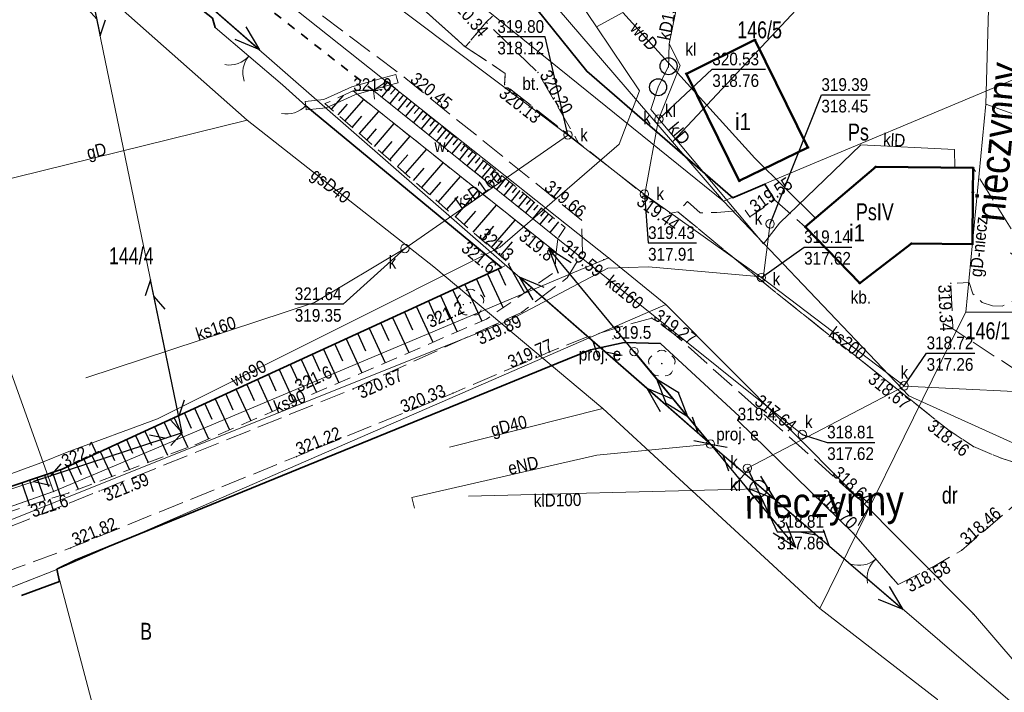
# Model space of a CAD drawing. Header units: metres. Extents: x 7423100 to 7431699, y 5527887 to 5533362.
# Tile 65 of 114: x 7428512 to 7428570, y 5529703 to 5529742. Entities that reach past the tile are written whole.
import ezdxf
from ezdxf.enums import TextEntityAlignment as Align

# ---------------------------------------------------------------- set-up
doc = ezdxf.new("R2010")
doc.units = ezdxf.units.M
doc.header["$MEASUREMENT"] = 0
for name, pattern in [('0.5_0.5', [1, 0.5, -0.5]), ('1.0_0.5', [1.5, 1, -0.5]), ('1.5_0.5', [2, 1.5, -0.5]), ('219-500', [0]), ('otkz_500', [1, 0.5, -0.5]), ('otob_500', [0]), ('otof_500', [0]), ('suep_nn_500', [0]), ('sutp_500', [0])]:
    doc.linetypes.add(name, pattern=pattern)
doc.layers.get('0').update_dxf_attribs({"color": 2, "linetype": 'CONTINUOUS', "lineweight": 5})
for name, color, linetype in [('000 Inne (niezydentyfikowane)', 7, 'CONTINUOUS'), ('203-punkt graniczny', 7, 'CONTINUOUS'), ('209-oznaczenie konturu klasyfikacyjnego', 7, 'CONTINUOUS'), ('210-oznaczenie konturu użytku gruntowego', 7, 'CONTINUOUS'), ('211-numer działki ewidencyjnej', 7, 'CONTINUOUS'), ('217-kontur klasyfikacyjny', 7, 'CONTINUOUS'), ('218-kontur użytku gruntowego', 7, 'CONTINUOUS'), ('219-działka ewidencyjna', 7, 'CONTINUOUS'), ('312-budynek ewidencyjny', 7, 'CONTINUOUS'), ('312-oznaczenie budynku ewidencyjnego-Atr117', 7, 'CONTINUOUS'), ('brama', 7, 'CONTINUOUS'), ('drzewo liściaste', 7, 'CONTINUOUS'), ('furtka', 7, 'CONTINUOUS'), ('jezdnia', 7, 'CONTINUOUS'), ('obszar utwardzony', 7, 'CONTINUOUS'), ('obszar utwardzony-Atr17', 7, 'CONTINUOUS'), ('ogrodzenie trwałe', 7, 'CONTINUOUS'), ('osadnik  szambo', 7, 'CONTINUOUS'), ('osadnik  szambo-Atr17', 7, 'CONTINUOUS'), ('pikieta naturalna', 7, 'CONTINUOUS'), ('pikieta naturalna-Atr2', 7, 'CONTINUOUS'), ('pikieta sztuczna', 7, 'CONTINUOUS'), ('pikieta sztuczna-Atr2', 7, 'CONTINUOUS'), ('przepust', 7, 'CONTINUOUS'), ('przewód elektroenergetyczny niskiego napięcia', 7, 'CONTINUOUS'), ('przewód elektroenergetyczny niskiego napięcia - ob. projektowany', 7, 'CONTINUOUS'), ('przewód elektroenergetyczny podziemny', 7, 'CONTINUOUS'), ('przewód elektroenergetyczny podziemny-Atr1', 7, 'CONTINUOUS'), ('przewód gazowy', 7, 'CONTINUOUS'), ('przewód gazowy-Atr1', 7, 'CONTINUOUS'), ('przewód gazowy-Atr6', 7, 'CONTINUOUS'), ('przewód kanalizacyjny', 7, 'CONTINUOUS'), ('przewód kanalizacyjny-Atr1', 7, 'CONTINUOUS'), ('przewód kanalizacyjny-Atr6', 7, 'CONTINUOUS'), ('przewód telekomunikacyjny napowietrzny', 7, 'CONTINUOUS'), ('przewód wodociągowy', 7, 'CONTINUOUS'), ('przewód wodociągowy-Atr1', 7, 'CONTINUOUS'), ('Punkt budynku', 7, 'CONTINUOUS'), ('rzedna', 7, 'CONTINUOUS'), ('rzedna-Atr2', 7, 'CONTINUOUS'), ('rzedna-Atr3', 7, 'CONTINUOUS'), ('rów melioracyjny (poligon)', 7, 'CONTINUOUS'), ('rów przydrożny (poligon)', 7, 'CONTINUOUS'), ('rów przydrożny (poligon)-Atr17', 7, 'CONTINUOUS'), ('skarpa nieumocniona', 7, 'CONTINUOUS'), ('studnia kanalizacyjna', 7, 'CONTINUOUS'), ('studnia kanalizacyjna-Atr17', 7, 'CONTINUOUS'), ('słup przewodów napowietrznych', 7, 'CONTINUOUS'), ('słup przewodów napowietrznych - ob. projektowany', 7, 'CONTINUOUS'), ('słup przewodów napowietrznych - ob. projektowany-Atr17', 7, 'CONTINUOUS'), ('właz do komory lub kanału - okrągły', 7, 'CONTINUOUS'), ('właz do komory lub kanału - okrągły-Atr17', 7, 'CONTINUOUS'), ('ściana oporowa (linia)', 7, 'CONTINUOUS')]:
    doc.layers.add(name, color=color, linetype=linetype)
doc.styles.get("Standard").update_dxf_attribs({"font": 'Working1250.shx', "width": 0.75})
doc.linetypes.add('902-500', pattern='A,3.75,0,[1,ksztalty.shx,S=0.5,R=0,X=0,Y=0],3.75', length=7.5)
doc.linetypes.add('otdn_500', pattern='A,5,0,[21,ksztalty.shx,S=0.5,R=0,X=0,Y=0]', length=5)

# ---------------------------------------------------------------- blocks, each defined once
blk = doc.blocks.new('PUNKTBUD')
at = {"color": 0}
blk.add_circle((0, 0), 0.045, dxfattribs=at)
blk = doc.blocks.new('203')
at = {"linetype": 'Continuous', "lineweight": 0}
h = blk.add_hatch(color=0, dxfattribs=at)
edge = h.paths.add_edge_path()
edge.add_arc((0, 0), 0.045, 0, 360)
blk = doc.blocks.new('PW01')
at = {"linetype": 'Continuous', "lineweight": 13}
h = blk.add_hatch(color=0, dxfattribs=at)
edge = h.paths.add_edge_path()
edge.add_arc((0, 0), 0.045, 0, 360)
blk = doc.blocks.new('US15')
at = {"color": 0, "linetype": 'Continuous', "lineweight": 13}
blk.add_circle((0, 0), 0.25, dxfattribs=at)
blk = doc.blocks.new('SUKM')
at = {"color": 0, "linetype": 'Continuous'}
blk.add_circle((0, 0), 0.5, dxfattribs=at)
blk = doc.blocks.new('US22')
at = {"color": 0, "linetype": 'Continuous', "lineweight": 13}
blk.add_circle((0, 0), 0.25, dxfattribs=at)
blk = doc.blocks.new('OP021')
at = {"linetype": 'Continuous', "lineweight": 13}
h = blk.add_hatch(color=0, dxfattribs=at)
edge = h.paths.add_edge_path()
edge.add_arc((0, 0), 0.05, 0, 360)
at = {"color": 0, "linetype": 'Continuous', "lineweight": 13}
for centre, start, end in [((0, 0.4), 49.272, 130.728), ((-0.38, 0.124), 121.308, 202.548), ((0.38, 0.124), 337.452, 58.692), ((-0.235, -0.324), 193.221, 274.871), ((0.235, -0.324), 265.129, 346.779)]:
    blk.add_arc(centre, 0.4, start, end, dxfattribs=at)
blk = doc.blocks.new('SUTP')
at = {"color": 0, "linetype": 'Continuous'}
for p, q in [((0, 0), (0.866, 0.5)), ((0, 0), (9.232, 0)), ((1.866, -0.5), (1, 0)), ((7.366, -0.5), (8.232, 0)), ((9.232, 0), (8.366, 0.5))]:
    blk.add_line(p, q, dxfattribs=at)
blk = doc.blocks.new('SUEP1')
at = {"color": 0, "linetype": 'Continuous'}
for p, q in [((0, 0), (5, 0)), ((5, 0), (3.5, 0.5)), ((5, 0), (3.5, -0.5)), ((5, 0), (15, 0)), ((15, 0), (13.5, 0.5)), ((15, 0), (13.5, -0.5))]:
    blk.add_line(p, q, dxfattribs=at)
blk = doc.blocks.new('OK02')
at = {"color": 0, "linetype": 'Continuous', "lineweight": 0}
for centre, start, end in [((-1.5, 0), 0, 60), ((1.5, 0), 120, 180)]:
    blk.add_arc(centre, 1.5, start, end, dxfattribs=at)
blk = doc.blocks.new('IB05')
at = {"color": 0, "linetype": 'Continuous', "lineweight": 13}
for q in [(0.354, 0.354), (0.354, -0.354)]:
    blk.add_line((0, 0), q, dxfattribs=at)
blk = doc.blocks.new('OK04')
at = {"color": 0, "linetype": 'Continuous', "lineweight": 0}
blk.add_arc((1.5, 0.001), 1.5, 120, 180, dxfattribs=at)

msp = doc.modelspace()

# ---------------------------------------------------------------- linework, layer by layer
at = {"layer": '000 Inne (niezydentyfikowane)', "color": 7, "linetype": 'Continuous', "lineweight": 25, "flags": 128}
for points in [[(7428534.28, 5529738.53), (7428533.7, 5529737.82)], [(7428534.05, 5529738.72), (7428533.76, 5529738.36)], [(7428534.52, 5529738.33), (7428534.23, 5529737.98)], [(7428530.74, 5529737.1), (7428531.45, 5529737.92)], [(7428531.54, 5529736.4), (7428532.66, 5529737.68)], [(7428534.75, 5529738.14), (7428534.18, 5529737.44)], [(7428535.22, 5529737.76), (7428534.65, 5529737.06)], [(7428534.99, 5529737.95), (7428534.7, 5529737.6)], [(7428531.13, 5529736.76), (7428531.68, 5529737.39)], [(7428535.68, 5529737.38), (7428535.11, 5529736.69)], [(7428535.45, 5529737.57), (7428535.16, 5529737.22)], [(7428535.91, 5529737.19), (7428535.63, 5529736.84)], [(7428531.97, 5529736.03), (7428532.53, 5529736.68)], [(7428532.4, 5529735.66), (7428533.54, 5529736.97)], [(7428536.14, 5529737), (7428535.58, 5529736.31)], [(7428536.6, 5529736.63), (7428536.04, 5529735.94)], [(7428536.37, 5529736.81), (7428536.09, 5529736.47)], [(7428532.83, 5529735.28), (7428533.41, 5529735.95)], [(7428533.28, 5529734.9), (7428534.45, 5529736.25)], [(7428537.05, 5529736.25), (7428536.49, 5529735.57)], [(7428536.83, 5529736.44), (7428536.55, 5529736.1)], [(7428537.28, 5529736.07), (7428537, 5529735.73)], [(7428534.18, 5529734.11), (7428535.39, 5529735.5)], [(7428537.5, 5529735.88), (7428536.95, 5529735.21)], [(7428537.95, 5529735.52), (7428537.4, 5529734.84)], [(7428537.73, 5529735.7), (7428537.45, 5529735.36)], [(7428538.18, 5529735.33), (7428537.9, 5529735)], [(7428533.73, 5529734.5), (7428534.32, 5529735.19)], [(7428535.11, 5529733.3), (7428536.35, 5529734.73)], [(7428538.4, 5529735.15), (7428537.85, 5529734.48)], [(7428538.84, 5529734.79), (7428538.3, 5529734.12)], [(7428538.62, 5529734.97), (7428538.35, 5529734.63)], [(7428534.64, 5529733.71), (7428535.25, 5529734.41)], [(7428539.28, 5529734.42), (7428538.74, 5529733.76)], [(7428539.06, 5529734.6), (7428538.79, 5529734.27)], [(7428539.5, 5529734.24), (7428539.23, 5529733.92)], [(7428535.58, 5529732.89), (7428536.21, 5529733.61)], [(7428536.07, 5529732.47), (7428537.34, 5529733.94)], [(7428539.72, 5529734.07), (7428539.18, 5529733.41)], [(7428540.16, 5529733.71), (7428539.62, 5529733.06)], [(7428539.94, 5529733.89), (7428539.67, 5529733.56)], [(7428537.05, 5529731.62), (7428538.36, 5529733.13)], [(7428540.59, 5529733.35), (7428540.06, 5529732.7)], [(7428540.37, 5529733.53), (7428540.11, 5529733.21)], [(7428541.02, 5529733), (7428540.49, 5529732.36)], [(7428540.8, 5529733.18), (7428540.54, 5529732.85)], [(7428536.55, 5529732.05), (7428537.2, 5529732.79)], [(7428541.45, 5529732.65), (7428540.92, 5529732.01)], [(7428541.23, 5529732.83), (7428540.97, 5529732.5)], [(7428541.66, 5529732.48), (7428541.4, 5529732.16)], [(7428537.55, 5529731.18), (7428538.22, 5529731.95)], [(7428538.06, 5529730.74), (7428539.41, 5529732.29)], [(7428541.87, 5529732.3), (7428541.35, 5529731.67)], [(7428542.29, 5529731.96), (7428541.77, 5529731.32)], [(7428542.08, 5529732.13), (7428541.82, 5529731.81)], [(7428539.1, 5529729.84), (7428540.49, 5529731.43)], [(7428542.71, 5529731.61), (7428542.2, 5529730.98)], [(7428542.5, 5529731.78), (7428542.24, 5529731.47)], [(7428543.13, 5529731.27), (7428542.62, 5529730.64)], [(7428542.92, 5529731.44), (7428542.66, 5529731.13)], [(7428538.57, 5529730.29), (7428539.26, 5529731.08)], [(7428543.55, 5529730.92), (7428543.05, 5529730.3)], [(7428543.34, 5529731.1), (7428543.08, 5529730.79)], [(7428543.8, 5529730.72), (7428543.54, 5529730.41)], [(7428539.63, 5529729.38), (7428540.33, 5529730.19)], [(7428540.16, 5529728.91), (7428541.59, 5529730.55)], [(7428544.14, 5529730.44), (7428543.64, 5529729.82)], [(7428540.71, 5529728.43), (7428541.43, 5529729.27)], [(7428541.17, 5529727.96), (7428542.14, 5529726.26)], [(7428539.95, 5529727.36), (7428540.87, 5529725.37)], [(7428540.58, 5529727.65), (7428541.01, 5529726.71)], [(7428538.61, 5529726.74), (7428539.61, 5529724.57)], [(7428539.3, 5529727.06), (7428539.78, 5529726.01)], [(7428537.18, 5529726.09), (7428538.16, 5529723.95)], [(7428537.9, 5529726.42), (7428538.39, 5529725.34)], [(7428535.76, 5529725.43), (7428536.72, 5529723.33)], [(7428536.46, 5529725.76), (7428536.95, 5529724.7)], [(7428535.05, 5529725.11), (7428535.53, 5529724.07)], [(7428533.66, 5529724.47), (7428534.13, 5529723.44)], [(7428534.35, 5529724.79), (7428535.31, 5529722.72)], [(7428532.29, 5529723.84), (7428532.76, 5529722.83)], [(7428532.97, 5529724.16), (7428533.91, 5529722.12)], [(7428530.94, 5529723.22), (7428531.4, 5529722.23)], [(7428531.61, 5529723.53), (7428532.54, 5529721.52)], [(7428529.61, 5529722.62), (7428530.06, 5529721.63)], [(7428530.28, 5529722.92), (7428531.18, 5529720.94)], [(7428528.31, 5529722.01), (7428528.75, 5529721.05)], [(7428528.96, 5529722.31), (7428529.85, 5529720.36)], [(7428527.02, 5529721.42), (7428527.46, 5529720.47)], [(7428527.66, 5529721.72), (7428528.54, 5529719.8)], [(7428525.75, 5529720.84), (7428526.18, 5529719.9)], [(7428526.38, 5529721.13), (7428527.25, 5529719.24)], [(7428524.5, 5529720.27), (7428524.92, 5529719.34)], [(7428525.12, 5529720.55), (7428525.98, 5529718.69)], [(7428523.27, 5529719.7), (7428523.69, 5529718.79)], [(7428523.88, 5529719.99), (7428524.72, 5529718.15)], [(7428522.06, 5529719.15), (7428522.47, 5529718.25)], [(7428522.66, 5529719.43), (7428523.49, 5529717.62)], [(7428520.87, 5529718.6), (7428521.27, 5529717.74)], [(7428521.46, 5529718.87), (7428522.27, 5529717.12)], [(7428519.73, 5529718.08), (7428520.11, 5529717.26)], [(7428520.29, 5529718.34), (7428521.07, 5529716.66)], [(7428518.11, 5529717.34), (7428518.82, 5529715.8)], [(7428518.64, 5529717.58), (7428519, 5529716.79)], [(7428519.18, 5529717.83), (7428519.92, 5529716.22)], [(7428517.09, 5529716.87), (7428517.77, 5529715.4)], [(7428517.6, 5529717.1), (7428517.94, 5529716.35)], [(7428515.65, 5529716.21), (7428515.96, 5529715.52)], [(7428516.12, 5529716.42), (7428516.76, 5529715.02)], [(7428516.6, 5529716.64), (7428516.93, 5529715.93)], [(7428514.27, 5529715.64), (7428514.73, 5529714.28)], [(7428514.73, 5529715.8), (7428514.96, 5529715.11)], [(7428515.19, 5529715.99), (7428515.8, 5529714.65)], [(7428512.46, 5529715.03), (7428512.91, 5529713.69)], [(7428512.91, 5529715.18), (7428513.14, 5529714.51)], [(7428513.36, 5529715.34), (7428513.82, 5529713.98)], [(7428513.81, 5529715.49), (7428514.04, 5529714.81)]]:
    msp.add_lwpolyline(points, dxfattribs=at)
at = {"layer": '217-kontur klasyfikacyjny', "color": 92, "linetype": 'Continuous', "lineweight": 18, "flags": 128}
for points in [[(7428550.88, 5529735.17), (7428533.24, 5529755.7)], [(7428565.18, 5529750.48), (7428550.88, 5529735.17)], [(7428547.1, 5529728.33), (7428521.36, 5529748.78)], [(7428532.95, 5529748.6), (7428553.88, 5529731.66)], [(7428504.73, 5529741.39), (7428514.34, 5529714.52)], [(7428553.88, 5529731.66), (7428564.82, 5529720.17)], [(7428514.34, 5529714.52), (7428546.81, 5529728.21)], [(7428546.81, 5529728.21), (7428547.1, 5529728.33)], [(7428564.82, 5529720.17), (7428571.21, 5529717.27)]]:
    msp.add_lwpolyline(points, dxfattribs=at)
at = {"layer": '218-kontur użytku gruntowego', "color": 3, "linetype": 'Continuous', "lineweight": 18, "flags": 128}
for points in [[(7428550.88, 5529735.17), (7428533.24, 5529755.7)], [(7428533.24, 5529755.7), (7428550.88, 5529735.17)], [(7428565.18, 5529750.48), (7428550.88, 5529735.17)], [(7428550.88, 5529735.17), (7428565.18, 5529750.48)], [(7428521.36, 5529748.78), (7428547.1, 5529728.33)], [(7428547.1, 5529728.33), (7428521.36, 5529748.78)], [(7428532.95, 5529748.6), (7428553.88, 5529731.66)], [(7428553.88, 5529731.66), (7428532.95, 5529748.6)], [(7428504.73, 5529741.39), (7428514.34, 5529714.52)], [(7428553.88, 5529731.66), (7428564.82, 5529720.17)], [(7428564.82, 5529720.17), (7428553.88, 5529731.66)], [(7428546.81, 5529728.21), (7428514.34, 5529714.52)], [(7428514.34, 5529714.52), (7428546.81, 5529728.21)], [(7428547.1, 5529728.33), (7428546.81, 5529728.21)], [(7428546.81, 5529728.21), (7428547.1, 5529728.33)], [(7428547.1, 5529728.33), (7428550.47, 5529725.56)], [(7428550.47, 5529725.56), (7428547.1, 5529728.33)], [(7428550.47, 5529725.56), (7428514.54, 5529709.91)], [(7428514.54, 5529709.91), (7428550.47, 5529725.56)], [(7428568.63, 5529707.28), (7428550.47, 5529725.56)], [(7428550.47, 5529725.56), (7428568.63, 5529707.28)], [(7428564.82, 5529720.17), (7428571.21, 5529717.27)], [(7428571.21, 5529717.27), (7428564.82, 5529720.17)], [(7428514.34, 5529714.52), (7428501.33, 5529709.93)], [(7428514.54, 5529709.91), (7428495.76, 5529702.53)], [(7428495.76, 5529702.53), (7428514.54, 5529709.91)], [(7428572.47, 5529702.82), (7428568.63, 5529707.28)], [(7428568.63, 5529707.28), (7428572.47, 5529702.82)]]:
    msp.add_lwpolyline(points, dxfattribs=at)
at = {"layer": '219-działka ewidencyjna', "color": 7, "linetype": '219-500', "lineweight": 18, "flags": 128}
for points in [[(7428533.24, 5529755.7), (7428550.88, 5529735.17)], [(7428547.1, 5529728.33), (7428521.36, 5529748.78)], [(7428532.95, 5529748.6), (7428553.88, 5529731.66)], [(7428514.34, 5529714.52), (7428504.73, 5529741.39)], [(7428553.88, 5529731.66), (7428573.5, 5529739.89)], [(7428553.88, 5529731.66), (7428550.88, 5529735.17)], [(7428553.88, 5529731.66), (7428564.82, 5529720.17)], [(7428514.34, 5529714.52), (7428546.81, 5529728.21)], [(7428546.81, 5529728.21), (7428547.1, 5529728.33)], [(7428547.1, 5529728.33), (7428550.47, 5529725.56)], [(7428550.47, 5529725.56), (7428514.54, 5529709.91)], [(7428550.47, 5529725.56), (7428568.63, 5529707.28)], [(7428564.82, 5529720.17), (7428571.21, 5529717.27)], [(7428488.5, 5529705.4), (7428514.34, 5529714.52)], [(7428514.54, 5529709.91), (7428490.15, 5529700.33)], [(7428514.54, 5529709.91), (7428520.57, 5529687.02)], [(7428572.47, 5529702.82), (7428568.63, 5529707.28)]]:
    msp.add_lwpolyline(points, dxfattribs=at)
at = {"layer": '312-budynek ewidencyjny', "color": 7, "linetype": 'Continuous', "lineweight": 50, "flags": 128}
for points in [[(7428551.69, 5529739.2), (7428555.74, 5529741.19)], [(7428555.74, 5529741.19), (7428558.86, 5529734.84)], [(7428554.81, 5529732.86), (7428551.69, 5529739.2)], [(7428558.86, 5529734.84), (7428554.81, 5529732.86)], [(7428558.71, 5529730.15), (7428562.87, 5529733.7)], [(7428562.87, 5529733.7), (7428568.61, 5529733.64)], [(7428568.61, 5529733.64), (7428568.6, 5529732.19)], [(7428568.6, 5529732.19), (7428568.57, 5529729.13)], [(7428561.92, 5529726.82), (7428558.71, 5529730.15)], [(7428564.98, 5529729.16), (7428561.92, 5529726.82)], [(7428568.57, 5529729.13), (7428564.98, 5529729.16)]]:
    msp.add_lwpolyline(points, dxfattribs=at)
at = {"layer": 'brama', "color": 7, "linetype": 'otob_500', "lineweight": 18, "flags": 128}
for points in [[(7428527.86, 5529738.55), (7428523.87, 5529741.93)], [(7428564.19, 5529709.02), (7428561.55, 5529712.03)]]:
    msp.add_lwpolyline(points, dxfattribs=at)
at = {"layer": 'furtka', "color": 7, "linetype": 'otof_500', "lineweight": 18, "flags": 128}
msp.add_lwpolyline([(7428529.22, 5529737.31), (7428527.86, 5529738.55)], dxfattribs=at)
at = {"layer": 'jezdnia', "color": 7, "linetype": '1.5_0.5', "lineweight": 18, "flags": 128}
msp.add_lwpolyline([(7428365.2, 5529671.12), (7428355.42, 5529669.42), (7428348.14, 5529667.82), (7428344.3, 5529666.81), (7428338.87, 5529665.13), (7428328.22, 5529660.95), (7428319.93, 5529657.97), (7428316.34, 5529656.74), (7428307.52, 5529654.24), (7428298.23, 5529651.97), (7428286.1, 5529649.04), (7428288.31, 5529645.07), (7428289.26, 5529646.08), (7428291.25, 5529647.51), (7428298.99, 5529649.58), (7428308.08, 5529651.81), (7428317.27, 5529654.39), (7428329.01, 5529658.6), (7428340.07, 5529662.84), (7428344.8, 5529664.37), (7428348.77, 5529665.47), (7428355.75, 5529667.03), (7428361.95, 5529667.97), (7428363.33, 5529662.92), (7428366.76, 5529663.59), (7428367.81, 5529663.91), (7428367.32, 5529668.62), (7428378.47, 5529670.93), (7428387.19, 5529672.6), (7428394.27, 5529674.11), (7428403.29, 5529676.25), (7428410.81, 5529678.44), (7428429.3, 5529683.86), (7428435.11, 5529685.57), (7428440.75, 5529687.14), (7428441.34, 5529686.91), (7428447.4, 5529688.57), (7428447.89, 5529689.13), (7428454.36, 5529691.12), (7428454.64, 5529690.51), (7428461.12, 5529692.26), (7428461.32, 5529692.97), (7428465.73, 5529694.37), (7428469.31, 5529695.19), (7428474.55, 5529696.99), (7428483.07, 5529699.73), (7428489.68, 5529701.97), (7428496.26, 5529704.1), (7428500.35, 5529705.48), (7428504.2, 5529706.93), (7428506.33, 5529707.7), (7428512.22, 5529710.02), (7428515.34, 5529711.18), (7428528.68, 5529716.58), (7428537.92, 5529720.33), (7428543.62, 5529722.76), (7428545.74, 5529723.61), (7428548.16, 5529724.36), (7428549.65, 5529724.76), (7428550.99, 5529723.8), (7428562.44, 5529713.56), (7428561.55, 5529712.03), (7428564.19, 5529709.02), (7428566.39, 5529710.14), (7428567.93, 5529711.04), (7428573.5, 5529715.82), (7428572.43, 5529715.82), (7428570.32, 5529716.46), (7428568.63, 5529717.17), (7428567.21, 5529718.12), (7428565.13, 5529719.77), (7428557.07, 5529726.19), (7428551.19, 5529731.04), (7428550.7, 5529730.96), (7428549.12, 5529732.11), (7428545.33, 5529735.12), (7428540.96, 5529738.55), (7428541, 5529739.22), (7428538.64, 5529740.78), (7428535.54, 5529743.56), (7428533.3, 5529745.49), (7428532.21, 5529745.29), (7428524.06, 5529751.4), (7428521.57, 5529749.33), (7428524.83, 5529746.66), (7428535.14, 5529738.91), (7428545.5, 5529730.55), (7428545.55, 5529728.6), (7428544.66, 5529727.14), (7428541.96, 5529725.1), (7428532.03, 5529720.58), (7428517.03, 5529714.54), (7428511.5, 5529712.33), (7428505.04, 5529709.83), (7428498.7, 5529707.7), (7428497.76, 5529707.44), (7428489.77, 5529704.68), (7428482.39, 5529702.17), (7428474.13, 5529699.6), (7428471.72, 5529698.79), (7428464.89, 5529696.82), (7428454.92, 5529693.92), (7428453.93, 5529693.66), (7428447.05, 5529691.68), (7428446.4, 5529691.42), (7428434.46, 5529688.08), (7428428.43, 5529686.24), (7428420.11, 5529683.88), (7428418.96, 5529683.47), (7428410.39, 5529680.93), (7428402.44, 5529678.57), (7428394.84, 5529676.74), (7428385.53, 5529674.8), (7428376.38, 5529673.09)], close=True, dxfattribs=at)
at = {"layer": 'obszar utwardzony', "color": 7, "linetype": '1.5_0.5', "lineweight": 18, "flags": 128}
for points in [[(7428532.28, 5529755.57), (7428528.9, 5529752.92), (7428534.15, 5529746.59), (7428536.43, 5529744.38), (7428535.54, 5529743.56), (7428538.64, 5529740.78), (7428539.88, 5529742.24), (7428541.88, 5529744.26), (7428539.12, 5529747.44), (7428534.85, 5529752.38), (7428534.16, 5529753.2)], [(7428538.64, 5529740.78), (7428541, 5529739.22), (7428540.96, 5529738.55), (7428545.33, 5529735.12), (7428542.93, 5529739.27), (7428539.88, 5529742.24)], [(7428551.19, 5529731.04), (7428557.07, 5529726.19), (7428565.13, 5529719.77), (7428567.21, 5529718.12), (7428568.63, 5529717.17), (7428570.32, 5529716.46), (7428572.43, 5529715.82), (7428573.5, 5529715.82), (7428573.44, 5529716.26), (7428573.36, 5529718.07), (7428573.37, 5529720.23), (7428567.42, 5529724.12), (7428567.3, 5529726.82), (7428568.38, 5529726.86), (7428568.6, 5529726.2), (7428569.15, 5529725.69), (7428569.76, 5529725.49), (7428570.32, 5529725.47), (7428570.96, 5529725.76), (7428571.45, 5529726.19), (7428571.7, 5529726.87), (7428571.65, 5529727.53), (7428571.41, 5529728.11), (7428570.82, 5529728.63), (7428571.71, 5529728.67), (7428568.61, 5529733.64), (7428568.57, 5529729.13), (7428564.98, 5529729.16), (7428561.92, 5529726.82), (7428558.71, 5529730.15), (7428556.89, 5529731.74), (7428555.44, 5529730.74), (7428555.16, 5529731.13), (7428553.48, 5529731), (7428552.5, 5529730.97), (7428551.76, 5529731.64)]]:
    msp.add_lwpolyline(points, close=True, dxfattribs=at)
at = {"layer": 'ogrodzenie trwałe', "color": 7, "linetype": '902-500', "lineweight": 35, "flags": 128}
for points in [[(7428523.87, 5529741.93), (7428523.72, 5529742.47), (7428517.71, 5529747.22)], [(7428541.88, 5529744.26), (7428545.81, 5529739.34), (7428554.44, 5529731.87), (7428556.33, 5529732.68), (7428556.89, 5529731.74)], [(7428529.22, 5529737.31), (7428540.78, 5529727.74), (7428524.09, 5529720.08), (7428514.85, 5529715.84), (7428495.39, 5529709.26)], [(7428512.44, 5529708.38), (7428514.68, 5529709.2), (7428514.54, 5529709.92), (7428515.62, 5529710.46), (7428528.81, 5529715.86), (7428538.28, 5529719.71), (7428544.04, 5529722.07), (7428546.04, 5529722.88), (7428548.02, 5529723.32), (7428550.16, 5529723.25), (7428554.83, 5529718.95), (7428554.72, 5529718.72), (7428561.55, 5529712.03)]]:
    msp.add_lwpolyline(points, dxfattribs=at)
at = {"layer": 'przepust', "color": 7, "linetype": 'otkz_500', "lineweight": 35, "flags": 128}
msp.add_lwpolyline([(7428524.24, 5529745.25), (7428533.23, 5529738.2)], dxfattribs=at)
at = {"layer": 'przewód elektroenergetyczny niskiego napięcia', "color": 1, "linetype": 'suep_nn_500', "lineweight": 18, "flags": 128}
for points in [[(7428553.11, 5529717.32), (7428515.23, 5529750.48)], [(7428586.95, 5529688.26), (7428553.11, 5529717.32)], [(7428553.11, 5529717.32), (7428586.95, 5529688.26)]]:
    msp.add_lwpolyline(points, dxfattribs=at)
at = {"layer": 'przewód elektroenergetyczny niskiego napięcia - ob. projektowany', "color": 1, "linetype": '1.5_0.5', "lineweight": 18, "flags": 128}
msp.add_lwpolyline([(7428548.6, 5529722.78), (7428553.11, 5529717.32)], dxfattribs=at)
at = {"layer": 'przewód elektroenergetyczny podziemny', "color": 1, "linetype": 'Continuous', "lineweight": 18, "flags": 128}
msp.add_lwpolyline([(7428553.11, 5529717.32), (7428546.4, 5529716.67), (7428535.49, 5529714.17), (7428535.64, 5529713.54)], dxfattribs=at)
at = {"layer": 'przewód gazowy', "color": 52, "linetype": 'Continuous', "lineweight": 18, "flags": 128}
for points in [[(7428559.56, 5529707.61), (7428546.75, 5529719.42), (7428536.79, 5529727.79), (7428525.77, 5529736.46), (7428494.91, 5529763.76), (7428488.49, 5529774.47), (7428486.59, 5529777.74)], [(7428569.88, 5529755.63), (7428569.36, 5529737.39)], [(7428569.36, 5529737.39), (7428568.18, 5529725.11)], [(7428568.18, 5529725.11), (7428572.16, 5529725.11), (7428572.18, 5529736.39), (7428569.36, 5529737.39)], [(7428509.12, 5529725.34), (7428511.38, 5529726.21), (7428509.08, 5529732.33), (7428525.77, 5529736.46)], [(7428568.18, 5529725.11), (7428567.29, 5529723.35), (7428559.56, 5529707.61), (7428566.52, 5529702.22), (7428567.14, 5529692.02), (7428568.19, 5529664.97), (7428568.88, 5529634.11), (7428569.09, 5529618.35), (7428569.46, 5529594.69), (7428566.71, 5529584.89), (7428564.99, 5529567.77), (7428564.53, 5529550.27), (7428563.26, 5529524.13), (7428565.84, 5529499.64), (7428566.41, 5529490.48), (7428566.24, 5529486.96), (7428567.11, 5529461)], [(7428537.7, 5529717.13), (7428546.75, 5529719.42)]]:
    msp.add_lwpolyline(points, dxfattribs=at)
at = {"layer": 'przewód kanalizacyjny', "color": 34, "linetype": 'Continuous', "lineweight": 18, "flags": 128}
for points in [[(7428470.3, 5529804.06), (7428485.38, 5529781.02), (7428498.96, 5529762.52), (7428515.19, 5529747.76), (7428524.25, 5529750.99), (7428544.74, 5529735.55), (7428549.22, 5529732.07), (7428556.15, 5529727.13), (7428564.56, 5529720.74), (7428574.27, 5529720.26)], [(7428550.64, 5529739.57), (7428550.68, 5529740.97), (7428553.4, 5529754.38)], [(7428550.04, 5529736.49), (7428551.32, 5529739.69), (7428550.68, 5529740.97)], [(7428550.64, 5529739.64), (7428550.02, 5529738.4), (7428549.6, 5529737.09), (7428556.25, 5529729.15), (7428557.19, 5529730.36)], [(7428549.23, 5529732.09), (7428550.04, 5529736.49)], [(7428544.68, 5529735.55), (7428535.08, 5529728.87)], [(7428557.19, 5529730.36), (7428561.99, 5529734.99), (7428567.51, 5529734.73), (7428567.53, 5529733.65)], [(7428556.21, 5529726.94), (7428556.63, 5529730.36)], [(7428558.53, 5529717.89), (7428558.33, 5529718.05), (7428544.1, 5529729.45)], [(7428535.08, 5529728.87), (7428529.74, 5529725.69), (7428516.24, 5529721.24)], [(7428556.14, 5529727.2), (7428549.45, 5529727.79), (7428547.06, 5529727.71), (7428541.14, 5529724.57), (7428507.92, 5529711.29), (7428478.84, 5529701.31), (7428464.46, 5529697.08), (7428433.76, 5529688.27), (7428440.43, 5529647.31), (7428446.44, 5529613.12), (7428460.76, 5529614.76), (7428465.5, 5529589.14)], [(7428564.56, 5529720.74), (7428555.29, 5529715.89)], [(7428538.84, 5529714.25), (7428554.32, 5529714.63), (7428555.4, 5529715.85)], [(7428554.32, 5529714.63), (7428555.94, 5529714.68)]]:
    msp.add_lwpolyline(points, dxfattribs=at)
at = {"layer": 'przewód telekomunikacyjny napowietrzny', "color": 30, "linetype": 'sutp_500', "lineweight": 18, "flags": 128}
for points in [[(7428553.11, 5529717.32), (7428515.23, 5529750.48)], [(7428521.93, 5529717.98), (7428515.23, 5529750.48)], [(7428515.23, 5529750.48), (7428521.93, 5529717.98)], [(7428478.13, 5529703.59), (7428521.93, 5529717.98)], [(7428586.95, 5529688.26), (7428553.11, 5529717.32)]]:
    msp.add_lwpolyline(points, dxfattribs=at)
at = {"layer": 'przewód wodociągowy', "color": 5, "linetype": 'Continuous', "lineweight": 18, "flags": 128}
for points in [[(7428463.33, 5529689.8), (7428462.27, 5529698.28), (7428464.95, 5529699.18), (7428478.58, 5529702.72), (7428486.48, 5529706.15), (7428489.15, 5529707.23), (7428513.58, 5529716.21), (7428515.15, 5529716.84), (7428520.47, 5529718.81), (7428540.69, 5529728.95), (7428547.73, 5529735.04), (7428548.93, 5529738.18), (7428546.39, 5529741.96), (7428544.98, 5529744.06), (7428539.39, 5529752.37), (7428539.01, 5529754.97), (7428556.37, 5529762.42), (7428548.02, 5529788.21), (7428540.04, 5529794.81), (7428538.21, 5529796.23), (7428529.76, 5529801.35), (7428519.03, 5529808.8)], [(7428559.32, 5529730.67), (7428555.73, 5529734.2), (7428547.94, 5529742.81), (7428546.39, 5529741.96)]]:
    msp.add_lwpolyline(points, dxfattribs=at)
at = {"layer": 'rzedna-Atr2', "color": 7, "flags": 128}
for points in [[(7428544.7, 5529735.58), (7428543.35, 5529741.38), (7428540.533, 5529741.38)], [(7428550.07, 5529736.52), (7428553.22, 5529739.46), (7428556.361, 5529739.46)], [(7428556.63, 5529730.33), (7428559.66, 5529737.95), (7428562.546, 5529737.95)], [(7428549.21, 5529732.08), (7428549.43, 5529729.2), (7428552.284, 5529729.2)], [(7428556.12, 5529727.15), (7428558.64, 5529728.96), (7428561.462, 5529728.96)], [(7428535.08, 5529728.87), (7428531.43, 5529725.59), (7428528.576, 5529725.59)], [(7428564.54, 5529720.76), (7428565.87, 5529722.69), (7428568.724, 5529722.69)], [(7428558.53, 5529717.89), (7428560, 5529717.42), (7428562.822, 5529717.42)], [(7428555.29, 5529715.89), (7428557.05, 5529712.14), (7428559.872, 5529712.14)]]:
    msp.add_lwpolyline(points, dxfattribs=at)
at = {"layer": 'rów melioracyjny (poligon)', "color": 7, "linetype": '0.5_0.5', "lineweight": 18, "flags": 128}
msp.add_lwpolyline([(7428533.23, 5529738.2), (7428532.03, 5529738.18), (7428544, 5529728.63), (7428544.1, 5529729.45)], close=True, dxfattribs=at)
at = {"layer": 'rów przydrożny (poligon)', "color": 7, "linetype": 'Continuous', "lineweight": 18, "flags": 128}
msp.add_lwpolyline([(7428533.23, 5529738.2), (7428532.03, 5529738.18), (7428544, 5529728.63), (7428544.1, 5529729.45)], close=True, dxfattribs=at)
at = {"layer": 'skarpa nieumocniona', "color": 7, "linetype": '1.0_0.5', "lineweight": 18, "flags": 128}
for points in [[(7428534.01, 5529738.75), (7428533.23, 5529738.2), (7428544.1, 5529729.45), (7428544.53, 5529730.12)], [(7428534.01, 5529738.75), (7428533.23, 5529738.2), (7428544.1, 5529729.45), (7428544.53, 5529730.12)], [(7428532.03, 5529738.18), (7428530.36, 5529737.43), (7428541.22, 5529727.99), (7428540.78, 5529727.74), (7428524.09, 5529720.08), (7428514.85, 5529715.84), (7428495.39, 5529709.26), (7428497.34, 5529708.85), (7428499.52, 5529709.41), (7428515.24, 5529714.44), (7428522.75, 5529717.3), (7428539.9, 5529724.7), (7428543.92, 5529727.49), (7428544, 5529728.63)], [(7428532.03, 5529738.18), (7428530.36, 5529737.43), (7428541.22, 5529727.99), (7428540.78, 5529727.74), (7428524.09, 5529720.08), (7428514.85, 5529715.84), (7428495.39, 5529709.26), (7428497.34, 5529708.85), (7428499.52, 5529709.41), (7428515.24, 5529714.44), (7428522.75, 5529717.3), (7428539.9, 5529724.7), (7428543.92, 5529727.49), (7428544, 5529728.63)]]:
    msp.add_lwpolyline(points, close=True, dxfattribs=at)
at = {"layer": 'ściana oporowa (linia)', "color": 0, "lineweight": 18}
for p, q in [((7428531.944, 5529738.416), (7428533.943, 5529738.991)), ((7428533.943, 5529738.991), (7428534.545, 5529739.152)), ((7428534.545, 5529739.152), (7428534.61, 5529738.91)), ((7428530.294, 5529737.674), (7428531.944, 5529738.416)), ((7428529.194, 5529737.559), (7428530.294, 5529737.674)), ((7428529.194, 5529737.559), (7428529.22, 5529737.31))]:
    msp.add_line(p, q, dxfattribs=at)
at = {"layer": 'ściana oporowa (linia)', "color": 0, "linetype": 'otdn_500', "lineweight": 18}
for p, q in [((7428534.675, 5529738.668), (7428534.61, 5529738.91)), ((7428532.116, 5529737.944), (7428534.077, 5529738.509)), ((7428534.077, 5529738.509), (7428534.675, 5529738.668)), ((7428530.426, 5529737.186), (7428532.116, 5529737.944)), ((7428529.246, 5529737.061), (7428529.22, 5529737.31)), ((7428529.246, 5529737.061), (7428530.426, 5529737.186))]:
    msp.add_line(p, q, dxfattribs=at)

# ---------------------------------------------------------------- block references
at = {"layer": '203-punkt graniczny', "color": 7, "linetype": 'Continuous', "lineweight": 18}
for p in [(7428550.88, 5529735.17), (7428553.88, 5529731.66), (7428547.1, 5529728.33), (7428546.81, 5529728.21), (7428550.47, 5529725.56), (7428564.82, 5529720.17), (7428514.34, 5529714.52), (7428514.54, 5529709.91), (7428568.63, 5529707.28)]:
    msp.add_blockref('203', p, dxfattribs=at)
at = {"layer": 'brama', "color": 7, "linetype": 'Continuous', "lineweight": 18}
for p, rotation in [((7428525.865, 5529740.24), 139.731), ((7428562.87, 5529710.525), 131.253)]:
    msp.add_blockref('OK02', p, dxfattribs=dict(at, rotation=rotation))
at = {"layer": 'drzewo liściaste', "color": 94, "linetype": 'Continuous', "lineweight": 18}
for p in [(7428538.95, 5529725.67), (7428550.24, 5529722.07)]:
    msp.add_blockref('OP021', p, dxfattribs=at)
at = {"layer": 'furtka', "color": 7, "linetype": 'Continuous', "lineweight": 18, "rotation": 137.643}
msp.add_blockref('OK04', (7428529.22, 5529737.31), dxfattribs=at)
at = {"layer": 'osadnik  szambo', "color": 34, "linetype": 'Continuous', "lineweight": 18}
for p in [(7428550.64, 5529739.64), (7428550.02, 5529738.4)]:
    msp.add_blockref('SUKM', p, dxfattribs=at)
at = {"layer": 'osadnik  szambo', "color": 34, "linetype": 'Continuous', "lineweight": 18, "rotation": 359.883}
msp.add_blockref('SUKM', (7428555.94, 5529714.68), dxfattribs=at)
at = {"layer": 'pikieta naturalna', "color": 7, "linetype": 'Continuous', "lineweight": 13}
for p in [(7428532.03, 5529738.18), (7428544, 5529728.63), (7428540.78, 5529727.74), (7428541.22, 5529727.99), (7428538.53, 5529725.56), (7428547.36, 5529723.54), (7428530.87, 5529721.65), (7428554.72, 5529718.72), (7428514.85, 5529715.84), (7428515.24, 5529714.44)]:
    msp.add_blockref('PW01', p, dxfattribs=at)
at = {"layer": 'pikieta sztuczna', "color": 7, "linetype": 'Continuous', "lineweight": 13}
for p in [(7428539.88, 5529742.24), (7428535.14, 5529738.91), (7428542.93, 5529739.27), (7428540.96, 5529738.55), (7428550.7, 5529730.96), (7428555.44, 5529730.74), (7428545.5, 5529730.55), (7428567.3, 5529726.82), (7428541.96, 5529725.1), (7428549.65, 5529724.76), (7428543.62, 5529722.76), (7428532.03, 5529720.58), (7428537.92, 5529720.33), (7428565.13, 5529719.77), (7428568.63, 5529717.17), (7428528.68, 5529716.58), (7428517.03, 5529714.54), (7428562.44, 5529713.56), (7428561.55, 5529712.03), (7428515.34, 5529711.18), (7428567.93, 5529711.04), (7428566.39, 5529710.14)]:
    msp.add_blockref('PW01', p, dxfattribs=at)
at = {"layer": 'przepust', "color": 7, "linetype": 'Continuous', "lineweight": 35, "rotation": 321.896}
msp.add_blockref('IB05', (7428533.23, 5529738.2), dxfattribs=at)
at = {"layer": 'przewód elektroenergetyczny niskiego napięcia', "color": 1, "linetype": 'Continuous', "lineweight": 18}
for p, rotation in [((7428515.23, 5529750.48), 318.801), ((7428553.11, 5529717.32), 138.801), ((7428553.11, 5529717.32), 319.346)]:
    msp.add_blockref('SUEP1', p, dxfattribs=dict(at, rotation=rotation))
at = {"layer": 'przewód elektroenergetyczny niskiego napięcia - ob. projektowany', "color": 1, "linetype": 'Continuous', "lineweight": 18}
for p, rotation in [((7428553.11, 5529717.32), 129.557), ((7428548.6, 5529722.78), 309.557)]:
    msp.add_blockref('SUEP1', p, dxfattribs=dict(at, rotation=rotation))
at = {"layer": 'przewód telekomunikacyjny napowietrzny', "color": 30, "linetype": 'Continuous', "lineweight": 18}
for p, rotation in [((7428515.23, 5529750.48), 281.649), ((7428521.93, 5529717.98), 101.649), ((7428553.11, 5529717.32), 138.801), ((7428521.93, 5529717.98), 198.187), ((7428553.11, 5529717.32), 319.346)]:
    msp.add_blockref('SUTP', p, dxfattribs=dict(at, rotation=rotation))
at = {"layer": 'Punkt budynku', "color": 5, "linetype": 'Continuous', "lineweight": 18}
for p in [(7428555.74, 5529741.19), (7428551.69, 5529739.2), (7428558.86, 5529734.84), (7428562.87, 5529733.7), (7428568.61, 5529733.64), (7428554.81, 5529732.86), (7428568.6, 5529732.19), (7428558.71, 5529730.15), (7428564.98, 5529729.16), (7428568.57, 5529729.13), (7428561.92, 5529726.82)]:
    msp.add_blockref('PUNKTBUD', p, dxfattribs=at)
at = {"layer": 'rzedna', "color": 34, "linetype": 'Continuous', "lineweight": 18}
for p, rotation in [((7428550.07, 5529736.52), 309.869), ((7428544.7, 5529735.58), 322.938), ((7428549.21, 5529732.08), 322.019), ((7428556.63, 5529730.33), 82.834), ((7428535.08, 5529728.87), 34.76300000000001), ((7428556.12, 5529727.15), 324.423), ((7428564.54, 5529720.76), 322.729), ((7428555.29, 5529715.89), 27.496)]:
    msp.add_blockref('PW01', p, dxfattribs=dict(at, rotation=rotation))
for p in [(7428544.1, 5529729.45), (7428558.32, 5529718.06), (7428558.53, 5529717.89)]:
    msp.add_blockref('PW01', p, dxfattribs=at)
at = {"layer": 'studnia kanalizacyjna', "color": 34, "linetype": 'Continuous', "lineweight": 18}
for p, rotation in [((7428544.7, 5529735.58), 322.938), ((7428549.21, 5529732.08), 322.0179999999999), ((7428556.63, 5529730.33), 82.833), ((7428535.08, 5529728.87), 34.762), ((7428556.12, 5529727.15), 324.423), ((7428564.54, 5529720.76), 322.729), ((7428555.29, 5529715.89), 27.495)]:
    msp.add_blockref('US15', p, dxfattribs=dict(at, rotation=rotation))
msp.add_blockref('US15', (7428558.53, 5529717.89), dxfattribs=at)
at = {"layer": 'słup przewodów napowietrznych', "color": 7, "linetype": 'Continuous', "lineweight": 18}
msp.add_blockref('US15', (7428553.11, 5529717.32), dxfattribs=at)
at = {"layer": 'słup przewodów napowietrznych - ob. projektowany', "color": 1, "linetype": 'Continuous', "lineweight": 18}
for p in [(7428548.6, 5529722.78), (7428553.11, 5529717.32)]:
    msp.add_blockref('US15', p, dxfattribs=at)
at = {"layer": 'właz do komory lub kanału - okrągły', "color": 7, "linetype": 'Continuous', "lineweight": 18, "rotation": 309.869}
msp.add_blockref('US22', (7428550.07, 5529736.52), dxfattribs=at)

# ---------------------------------------------------------------- texts
at = {"layer": '209-oznaczenie konturu klasyfikacyjnego', "color": 3, "linetype": 'Continuous', "lineweight": 18, "width": 0.79}
msp.add_text('PsIV', height=1, dxfattribs=at).set_placement((7428561.7, 5529730.54))
at = {"layer": '210-oznaczenie konturu użytku gruntowego', "color": 3, "linetype": 'Continuous', "lineweight": 18, "width": 0.79}
for s, p in [('Ps', (7428561.23, 5529735.25)), ('dr', (7428566.77, 5529713.8)), ('B', (7428519.45, 5529705.76))]:
    msp.add_text(s, height=1, dxfattribs=at).set_placement(p)
at = {"layer": '211-numer działki ewidencyjnej', "color": 7, "linetype": 'Continuous', "lineweight": 18, "width": 0.79}
for s, p in [('146/5', (7428554.69, 5529741.29)), ('144/4', (7428517.6, 5529727.94)), ('146/1', (7428568.17, 5529723.51))]:
    msp.add_text(s, height=1, dxfattribs=at).set_placement(p)
at = {"layer": '312-oznaczenie budynku ewidencyjnego-Atr117', "color": 7, "width": 0.9}
for p in [(7428555.03, 5529736.37), (7428561.76, 5529729.79)]:
    msp.add_text('i1', height=1, dxfattribs=at).set_placement(p, align=Align.MIDDLE_CENTER)
at = {"layer": 'obszar utwardzony-Atr17', "color": 7, "width": 0.9}
for s, p in [('bt.', (7428542.01, 5529738.24)), ('kb.', (7428561.39, 5529725.62))]:
    msp.add_text(s, height=0.75, dxfattribs=at).set_placement(p)
at = {"layer": 'osadnik  szambo-Atr17', "color": 34, "width": 0.9}
for p in [(7428551.63, 5529740.27), (7428550.42, 5529736.64), (7428554.27, 5529714.55)]:
    msp.add_text('kl', height=0.75, dxfattribs=at).set_placement(p)
at = {"layer": 'pikieta naturalna-Atr2', "color": 7, "width": 0.9}
for s, p in [('321.0', (7428532.03, 5529738.18)), ('319.5', (7428547.36, 5529723.54)), ('319.4', (7428554.72, 5529718.72))]:
    msp.add_text(s, height=0.75, dxfattribs=at).set_placement(p)
for s, rotation, p in [('321.3', 319.001, (7428539.39, 5529729.58)), ('322.1', 24.649, (7428515.03, 5529715.92))]:
    msp.add_text(s, height=0.75, rotation=rotation, dxfattribs=at).set_placement(p)
for s, rotation, p in [('319.8', 321.416, (7428542.21, 5529730.06)), ('321.6', 320.38, (7428538.82, 5529729.36)), ('321.2', 24.653, (7428536.28, 5529724.85)), ('321.6', 24.653, (7428528.49, 5529721.04)), ('321.6', 17.743, (7428512.9, 5529713.69))]:
    msp.add_text(s, height=0.75, rotation=rotation, dxfattribs=at).set_placement(p, align=Align.TOP_LEFT)
at = {"layer": 'pikieta sztuczna-Atr2', "color": 7, "width": 0.9}
for s, rotation, p in [('320.34', 310.955, (7428537.7, 5529743.39)), ('320.20', 300.041, (7428543.01, 5529739.13)), ('320.45', 321.098, (7428535.33, 5529738.76)), ('319.55', 34.592, (7428555.76, 5529730.96)), ('319.66', 321.098, (7428543.24, 5529732.38)), ('319.27', 324.381, (7428549.69, 5529724.73)), ('319.77', 23.089, (7428541.35, 5529721.79)), ('320.33', 22.089, (7428535, 5529719.15)), ('321.22', 22.089, (7428528.83, 5529716.64)), ('318.64', 318.193, (7428560.25, 5529715.51)), ('318.70', 315.593, (7428559.37, 5529714.17)), ('318.46', 40.635, (7428568.24, 5529711.31)), ('321.82', 22.038, (7428515.6, 5529711.29))]:
    msp.add_text(s, height=0.75, rotation=rotation, dxfattribs=at).set_placement(p)
for s, rotation, p in [('320.13', 321.872, (7428541.03, 5529738.5)), ('319.44', 323.951, (7428549.13, 5529732.11)), ('319.34', 272.545, (7428567.3, 5529726.75)), ('319.89', 24.474, (7428539.22, 5529723.85)), ('320.67', 24.474, (7428532.2, 5529720.66)), ('318.67', 321.461, (7428562.82, 5529721.61)), ('318.46', 321.576, (7428566.31, 5529718.83)), ('321.59', 21.933, (7428517.21, 5529714.61)), ('318.58', 26.98, (7428564.56, 5529709.21))]:
    msp.add_text(s, height=0.75, rotation=rotation, dxfattribs=at).set_placement(p, align=Align.TOP_LEFT)
at = {"layer": 'przewód elektroenergetyczny podziemny-Atr1', "color": 1, "width": 0.9}
msp.add_text('eND', height=0.75, rotation=12.857, dxfattribs=at).set_placement((7428541.26, 5529715.5))
at = {"layer": 'przewód gazowy-Atr1', "color": 40, "width": 0.9}
for s, rotation, p in [('gD', 13.834, (7428516.4, 5529734.14)), ('gD40', 14.126, (7428540.25, 5529717.78))]:
    msp.add_text(s, height=0.75, rotation=rotation, dxfattribs=at).set_placement(p)
msp.add_text('gsD40', height=0.75, rotation=-38.194, dxfattribs=at).set_placement((7428529.67, 5529733.39), align=Align.MIDDLE_LEFT)
msp.add_text('gD-niecz.', height=0.75, rotation=84.419, dxfattribs=at).set_placement((7428568.39, 5529727.24), align=Align.TOP_LEFT)
at = {"layer": 'przewód gazowy-Atr6', "color": 7, "width": 0.903}
msp.add_text('nieczynny', height=1.75, rotation=84.419, dxfattribs=at).set_placement((7428568.7, 5529730.58), align=Align.TOP_LEFT)
at = {"layer": 'przewód kanalizacyjny-Atr1', "color": 34, "width": 0.9}
for s, rotation, p in [('kD150', 78.534, (7428550.71, 5529741.13)), ('klD', -50.131, (7428550.57, 5529735.93)), ('klD', -2.8, (7428563.29, 5529734.94)), ('ksD160', 34.763, (7428538.39, 5529731.17)), ('ks160', 18.244, (7428522.89, 5529723.43)), ('ks90', 21.724, (7428527.53, 5529719.13))]:
    msp.add_text(s, height=0.75, rotation=rotation, dxfattribs=at).set_placement(p)
for s, rotation, p in [('kd160', 321.3, (7428547.09, 5529727.06)), ('ks200', -37.228, (7428560.25, 5529724.01))]:
    msp.add_text(s, height=0.75, rotation=rotation, dxfattribs=at).set_placement(p, align=Align.MIDDLE_LEFT)
msp.add_text('klD100', height=0.75, rotation=1.332, dxfattribs=at).set_placement((7428542.67, 5529714.35), align=Align.TOP_LEFT)
at = {"layer": 'przewód kanalizacyjny-Atr6', "color": 7, "width": 0.903}
msp.add_text('nieczynny', height=1.75, rotation=1.415, dxfattribs=at).set_placement((7428555.12, 5529714.65), align=Align.TOP_LEFT)
at = {"layer": 'przewód wodociągowy-Atr1', "color": 5, "width": 0.9}
for s, rotation, p in [('woD', -47.863, (7428548.6, 5529742.08)), ('wo90', 26.633, (7428524.88, 5529721.02))]:
    msp.add_text(s, height=0.75, rotation=rotation, dxfattribs=at).set_placement(p, align=Align.MIDDLE_LEFT)
at = {"layer": 'rzedna-Atr2', "color": 34, "width": 0.9}
for s, p in [('319.80', (7428540.533, 5529741.388)), ('320.53', (7428553.22, 5529739.468)), ('319.39', (7428559.66, 5529737.958)), ('319.43', (7428549.43, 5529729.208)), ('319.14', (7428558.64, 5529728.968)), ('321.64', (7428528.576, 5529725.598)), ('318.72', (7428565.87, 5529722.698)), ('318.81', (7428560, 5529717.428)), ('318.81', (7428557.05, 5529712.147))]:
    msp.add_text(s, height=0.75, dxfattribs=at).set_placement(p, align=Align.BOTTOM_LEFT)
for s, rotation, p in [('319.59', 321.301, (7428544.48, 5529729.15)), ('317.64', 321.3, (7428555.89, 5529720.01))]:
    msp.add_text(s, height=0.75, rotation=rotation, dxfattribs=at).set_placement(p, align=Align.MIDDLE_LEFT)
at = {"layer": 'rzedna-Atr3', "color": 34, "width": 0.9}
for s, p in [('318.12', (7428540.533, 5529740.112)), ('318.76', (7428553.22, 5529738.192)), ('318.45', (7428559.66, 5529736.683)), ('317.91', (7428549.43, 5529727.933)), ('317.62', (7428558.64, 5529727.692)), ('319.35', (7428528.576, 5529724.322)), ('317.26', (7428565.87, 5529721.423)), ('317.62', (7428560, 5529716.152)), ('317.86', (7428557.05, 5529710.872))]:
    msp.add_text(s, height=0.75, dxfattribs=at).set_placement(p, align=Align.BOTTOM_LEFT)
at = {"layer": 'rów przydrożny (poligon)-Atr17', "color": 7, "width": 0.9}
msp.add_text('w.', height=0.75, dxfattribs=at).set_placement((7428536.82, 5529734.57))
at = {"layer": 'studnia kanalizacyjna-Atr17', "color": 34, "width": 0.9}
for p in [(7428545.42, 5529735.2), (7428549.92, 5529731.73), (7428555.72, 5529730.28), (7428534.11, 5529727.69), (7428556.78, 5529726.69), (7428558.69, 5529718.26), (7428554.28, 5529715.89)]:
    msp.add_text('k', height=0.75, dxfattribs=at).set_placement(p)
msp.add_text('k', height=0.75, dxfattribs=at).set_placement((7428564.33, 5529721.93), align=Align.TOP_LEFT)
at = {"layer": 'słup przewodów napowietrznych - ob. projektowany-Atr17', "color": 7, "width": 0.9}
for p in [(7428545.34, 5529722.25), (7428553.45, 5529717.53)]:
    msp.add_text('proj. e', height=0.75, dxfattribs=at).set_placement(p)
at = {"layer": 'właz do komory lub kanału - okrągły-Atr17', "color": 7, "width": 0.9}
msp.add_text('k', height=0.75, dxfattribs=at).set_placement((7428549.14, 5529736.21))

doc.saveas('drawing.dxf')
